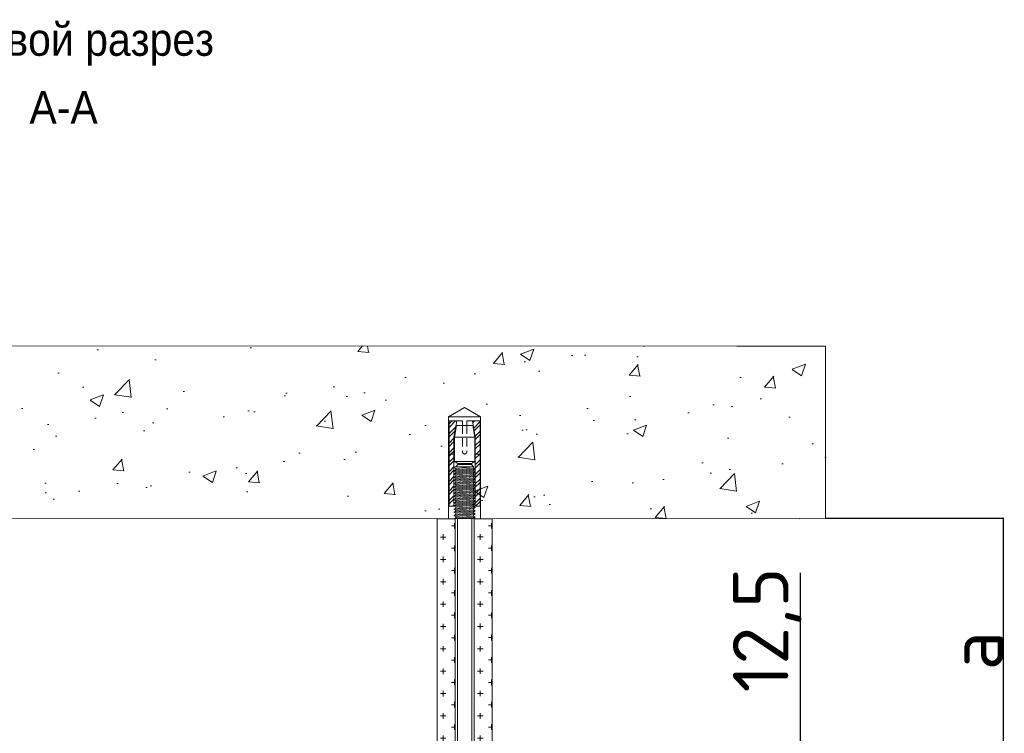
# Model space of a CAD drawing. Header units: millimetres. Extents: x 2030 to 82082, y 1212 to 75363.
# Tile 23 of 23: x 69307 to 76857, y 69891 to 75363. Entities that reach past the tile are written whole.
import ezdxf

# ---------------------------------------------------------------- set-up
doc = ezdxf.new("R2010")
doc.units = ezdxf.units.MM
doc.set_wipeout_variables(frame=1)
doc.linetypes.add('HIDDEN2', pattern=[4.7625, 3.175, -1.5875])
doc.layers.add('02_Техстронг Профиль', color=7, linetype='Continuous', lineweight=9)
for name, color, linetype, lineweight, true_color in [('Анкеры и саморезы', 7, 'Continuous', 9, 0x000000), ('Размеры и выноски', 7, 'Continuous', 9, 0x000000), ('Строительные конструкции', 7, 'Continuous', 9, 0x000000), ('Шпильки', 7, 'Continuous', 9, 0x000000)]:
    doc.layers.add(name, color=color, linetype=linetype, lineweight=lineweight, true_color=true_color)
doc.styles.add('Arial', font='arial.ttf', dxfattribs={"width": 0.9, "height": 250})
doc.styles.add('ISOCPEUR', font='isocpeur.ttf')
doc.dimstyles.new('ISO-25', dxfattribs={"dimtxt": 2.5, "dimasz": 2.5, "dimexe": 1.25, "dimexo": 0.625, "dimtad": 1, "dimtxsty": 'Standard', "dimcen": 2.5, "dimadec": 0, "dimazin": 0, "dimtfac": 1, "dimtmove": 0, "dimatfit": 3, "dimfxl": 1, "dimarcsym": 0})

# ---------------------------------------------------------------- blocks, each defined once
blk = doc.blocks.new('*U122')
at = {"layer": 'Анкеры и саморезы', "lineweight": 5, "true_color": 0x939598}
h = blk.add_hatch(dxfattribs=at)
h.set_pattern_fill('STEEL', color=252, scale=0.8)
h.set_pattern_definition([(45, (-16380.2264, 15704.676), (-1.79605122, 1.79605122), []), (45, (-16380.2264, 15705.946), (-1.79605122, 1.79605122), [])])
h.paths.add_polyline_path([(-4, 30.57), (-2.91, 36.7), (-5.84, 36.7), (-5.84, 4.7), (-4, 4.7)])
h.paths.add_polyline_path([(5.84, 36.7), (2.91, 36.7), (4, 30.57), (4, 4.7), (5.84, 4.7)])
at = {"layer": 'Анкеры и саморезы', "color": 252, "lineweight": 5, "true_color": 0x939598}
for p, q in [((6, 38.3), (-6, 38.3)), ((-5.84, 36.7), (-5.84, 4.7)), ((-0.8, 36.7), (-5.84, 36.7)), ((-3.08, 35.02), (3.08, 35.02)), ((-0.8, 36.7), (-0.8, 35.02)), ((5.84, 36.7), (0.8, 36.7)), ((0.8, 36.7), (0.8, 35.02)), ((5.84, 36.7), (5.84, 4.7)), ((-4, 30.57), (-4, 4.7)), ((-3.86, 30.57), (3.86, 30.57)), ((4, 30.57), (4, 4.7)), ((-4, 24.3), (-5.84, 24.3)), ((4, 24.3), (5.84, 24.3)), ((-4, 19.24), (-3.61, 19.47)), ((-4, 19.24), (-3.35, 18.87)), ((3.86, 21.54), (-3.86, 21.54)), ((-3.35, 18.42), (-3.35, 18.87)), ((3.35, 19.02), (3.35, 19.47)), ((4, 18.64), (3.35, 19.02)), ((4, 18.64), (3.35, 18.27)), ((-4, 18.04), (-3.35, 18.42)), ((-4, 18.04), (-3.35, 17.67)), ((-4, 16.84), (-3.35, 17.22)), ((-4, 16.84), (-3.35, 16.47)), ((-4, 15.64), (-3.35, 16.02)), ((-4, 15.64), (-3.35, 15.27)), ((-4, 14.44), (-3.35, 14.82)), ((-3.35, 17.22), (-3.35, 17.67)), ((-3.35, 16.02), (-3.35, 16.47)), ((-3.35, 14.82), (-3.35, 15.27)), ((3.35, 17.82), (3.35, 18.27)), ((4, 17.44), (3.35, 17.82)), ((4, 17.44), (3.35, 17.07)), ((3.35, 16.62), (3.35, 17.07)), ((4, 16.24), (3.35, 16.62)), ((4, 16.24), (3.35, 15.87)), ((3.35, 15.42), (3.35, 15.87)), ((4, 15.04), (3.35, 15.42)), ((4, 15.04), (3.35, 14.67)), ((-4, 14.44), (-3.35, 14.07)), ((-4, 13.24), (-3.35, 13.62)), ((-4, 13.24), (-3.35, 12.87)), ((-4, 12.04), (-3.35, 12.42)), ((-4, 12.04), (-3.35, 11.67)), ((-4, 10.84), (-3.35, 11.22)), ((-3.35, 13.62), (-3.35, 14.07)), ((-3.35, 12.42), (-3.35, 12.87)), ((-3.35, 11.22), (-3.35, 11.67)), ((3.35, 14.22), (3.35, 14.67)), ((4, 13.84), (3.35, 14.22)), ((4, 13.84), (3.35, 13.47)), ((3.35, 13.02), (3.35, 13.47)), ((4, 12.64), (3.35, 13.02)), ((4, 12.64), (3.35, 12.27)), ((3.35, 11.82), (3.35, 12.27)), ((4, 11.44), (3.35, 11.82)), ((4, 11.44), (3.35, 11.07)), ((-4, 10.84), (-3.35, 10.47)), ((-4, 9.64), (-3.35, 10.02)), ((-4, 9.64), (-3.35, 9.27)), ((-4, 8.44), (-3.35, 8.82)), ((-4, 8.44), (-3.35, 8.07)), ((-4, 7.24), (-3.35, 7.62)), ((-3.35, 10.02), (-3.35, 10.47)), ((-3.35, 8.82), (-3.35, 9.27)), ((-3.35, 7.62), (-3.35, 8.07)), ((3.35, 10.62), (3.35, 11.07)), ((4, 10.24), (3.35, 10.62)), ((4, 10.24), (3.35, 9.87)), ((3.35, 9.42), (3.35, 9.87)), ((4, 9.04), (3.35, 9.42)), ((4, 9.04), (3.35, 8.67)), ((3.35, 8.22), (3.35, 8.67)), ((4, 7.84), (3.35, 8.22)), ((4, 7.84), (3.35, 7.47)), ((3.35, 7.02), (3.35, 7.47)), ((-3.76, 4.7), (-6, 4.7)), ((-4, 7.24), (-3.35, 6.87)), ((-4, 6.04), (-3.35, 6.42)), ((-4, 6.04), (-3.35, 5.67)), ((-4, 4.84), (-3.35, 5.22)), ((-4, 4.84), (-3.35, 4.47)), ((-4, 3.64), (-3.35, 4.02)), ((-3.35, 6.42), (-3.35, 6.87)), ((-3.35, 5.22), (-3.35, 5.67)), ((-3.35, 4.02), (-3.35, 4.47)), ((4, 6.64), (3.35, 7.02)), ((4, 6.64), (3.35, 6.27)), ((3.35, 5.82), (3.35, 6.27)), ((4, 5.44), (3.35, 5.82)), ((4, 5.44), (3.35, 5.07)), ((3.35, 4.62), (3.35, 5.07)), ((6, 4.7), (3.35, 4.7)), ((4, 4.24), (3.35, 4.62)), ((4, 4.24), (3.35, 3.87)), ((3.35, 3.42), (3.35, 3.87)), ((-4, 3.64), (-3.35, 3.27)), ((-4, 2.44), (-3.35, 2.82)), ((-4, 2.44), (-3.35, 2.07)), ((-4, 1.24), (-3.35, 1.62)), ((-4, 1.24), (-3.35, 0.87)), ((-4, 0.04), (-3.35, 0.42)), ((-4, 0.04), (-3.93, 0)), ((-3.35, 2.82), (-3.35, 3.27)), ((-3.35, 1.62), (-3.35, 2.07)), ((-3.35, 0.42), (-3.35, 0.87)), ((4, 3.04), (3.35, 3.42)), ((4, 3.04), (3.35, 2.67)), ((3.35, 2.22), (3.35, 2.67)), ((4, 1.84), (3.35, 2.22)), ((4, 1.84), (3.35, 1.47)), ((3.35, 1.02), (3.35, 1.47)), ((4, 0.64), (3.35, 1.02)), ((4, 0.64), (3.35, 0.27)), ((3.35, 0), (3.35, 0.27))]:
    blk.add_line(p, q, dxfattribs=at)
at = {"layer": 'Анкеры и саморезы', "color": 252, "lineweight": 5, "true_color": 0x939598, "extrusion": (1.22461e-16, 5.99869e-32, -1)}
for p, q in [((-4, 30.57), (-2.91, 36.7)), ((-3.86, 30.57), (-3.08, 35.02)), ((2.91, 36.7), (4, 30.57)), ((3.08, 35.02), (3.86, 30.57)), ((-3.86, 21.54), (-3.86, 30.57)), ((3.86, 30.57), (3.86, 21.54)), ((-2.61, 20.7), (-3.86, 21.54)), ((2.61, 20.31), (-2.61, 20.31)), ((3.86, 21.54), (2.61, 20.7))]:
    blk.add_line(p, q, dxfattribs=at)
at = {"layer": 'Анкеры и саморезы', "color": 252, "linetype": 'HIDDEN2', "lineweight": 5, "true_color": 0x939598}
for p, q in [((-0.8, 35.02), (-0.8, 25.1)), ((0.8, 35.02), (0.8, 25.1))]:
    blk.add_line(p, q, dxfattribs=at)
at = {"layer": 'Анкеры и саморезы', "color": 252, "lineweight": 5, "true_color": 0x939598, "extrusion": (-1.22461e-16, 4.49903e-32, -1)}
for p, q in [((4, 18.64), (-4, 18.04)), ((3.35, 19.47), (-3.35, 18.87)), ((3.35, 19.47), (-3.35, 18.87)), ((3.35, 19.02), (-3.35, 18.42)), ((4, 17.44), (-4, 16.84)), ((4, 16.24), (-4, 15.64)), ((4, 15.04), (-4, 14.44)), ((3.35, 18.27), (-3.35, 17.67)), ((3.35, 17.82), (-3.35, 17.22)), ((3.35, 17.07), (-3.35, 16.47)), ((3.35, 16.62), (-3.35, 16.02)), ((3.35, 15.87), (-3.35, 15.27)), ((3.35, 15.42), (-3.35, 14.82)), ((4, 13.84), (-4, 13.24)), ((4, 12.64), (-4, 12.04)), ((4, 11.44), (-4, 10.84)), ((3.35, 14.67), (-3.35, 14.07)), ((3.35, 14.22), (-3.35, 13.62)), ((3.35, 13.47), (-3.35, 12.87)), ((3.35, 13.02), (-3.35, 12.42)), ((3.35, 12.27), (-3.35, 11.67)), ((3.35, 11.82), (-3.35, 11.22)), ((4, 10.24), (-4, 9.64)), ((4, 9.04), (-4, 8.44)), ((4, 7.84), (-4, 7.24)), ((3.35, 11.07), (-3.35, 10.47)), ((3.35, 11.07), (-3.35, 10.47)), ((3.35, 10.62), (-3.35, 10.02)), ((3.35, 9.87), (-3.35, 9.27)), ((3.35, 9.87), (-3.35, 9.27)), ((3.35, 9.42), (-3.35, 8.82)), ((3.35, 8.67), (-3.35, 8.07)), ((3.35, 8.22), (-3.35, 7.62)), ((3.35, 7.47), (-3.35, 6.87)), ((4, 6.64), (-4, 6.04)), ((4, 5.44), (-4, 4.84)), ((4, 4.24), (-4, 3.64)), ((3.35, 7.02), (-3.35, 6.42)), ((3.35, 6.27), (-3.35, 5.67)), ((3.35, 5.82), (-3.35, 5.22)), ((3.35, 5.07), (-3.35, 4.47)), ((3.35, 4.62), (-3.35, 4.02)), ((3.35, 3.87), (-3.35, 3.27)), ((4, 3.04), (-4, 2.44)), ((4, 1.84), (-4, 1.24)), ((4, 0.64), (-4, 0.04)), ((3.35, 3.42), (-3.35, 2.82)), ((3.35, 2.67), (-3.35, 2.07)), ((3.35, 2.22), (-3.35, 1.62)), ((3.35, 1.47), (-3.35, 0.87)), ((3.35, 1.47), (-3.35, 0.87)), ((3.35, 1.02), (-3.35, 0.42)), ((3.35, 0.27), (0.36, 0)), ((3.35, 0.27), (0.36, 0))]:
    blk.add_line(p, q, dxfattribs=at)
at = {"layer": 'Анкеры и саморезы', "color": 252, "lineweight": 5, "true_color": 0x939598, "extrusion": (1.22461e-16, -5.99869e-32, -1)}
for p, q in [((3.35, 19.47), (-3.61, 19.47)), ((-2.61, 20.31), (-3.35, 19.47)), ((2.61, 20.7), (-2.61, 20.7)), ((3.35, 19.47), (2.61, 20.31))]:
    blk.add_line(p, q, dxfattribs=at)
at = {"layer": 'Анкеры и саморезы', "color": 252, "lineweight": 5, "ltscale": 5, "true_color": 0x939598}
blk.add_line((6, 0), (-6, 0), dxfattribs=at)
at = {"layer": 'Анкеры и саморезы', "color": 252, "lineweight": 5, "true_color": 0x939598}
blk.add_lwpolyline([(-6, 0), (-6, 38.3), (0, 41.77), (6, 38.3), (6, 0)], dxfattribs=at)
at = {"layer": 'Анкеры и саморезы', "color": 252, "linetype": 'HIDDEN2', "lineweight": 5, "true_color": 0x939598}
blk.add_arc((0, 25.1), 0.8, 180, 0, dxfattribs=at)
blk = doc.blocks.new('*U124')
blk.add_wipeout([(-340.43, 4), (-340.43, -4), (0, -4), (0, 4)])
at = {"linetype": 'HIDDEN2', "ltscale": 100}
for p, q in [((-335.1, 5.03), (-334.25, 3.85)), ((-328.3, 5.03), (-329.15, 3.85)), ((-335.1, 2.66), (-334.25, 3.85)), ((-334.25, 3.85), (-329.15, 3.85)), ((-328.3, 2.66), (-329.15, 3.85)), ((-335.1, -2.66), (-334.25, -3.85)), ((-335.1, -5.03), (-334.25, -3.85)), ((-334.25, -3.85), (-329.15, -3.85)), ((-328.3, -2.66), (-329.15, -3.85)), ((-328.3, -5.03), (-329.15, -3.85))]:
    blk.add_line(p, q, dxfattribs=at)
at = {"linetype": 'HIDDEN2', "ltscale": 40}
for p, q in [((-339.43, 4), (-340.43, 3)), ((-340.43, -3), (-340.43, 3)), ((-335.1, 3), (-340.43, 3)), ((-335.1, 4), (-339.43, 4)), ((-339.43, -4), (-339.43, 4)), ((-340.43, -3), (-335.1, -3)), ((-339.43, -4), (-340.43, -3)), ((-339.43, -4), (-335.1, -4))]:
    blk.add_line(p, q, dxfattribs=at)
at = {"ltscale": 40}
for p, q in [((0, 4), (-325.63, 4)), ((0, 3), (-325.63, 3)), ((-325.63, -3), (0, -3)), ((0, -4), (-325.63, -4))]:
    blk.add_line(p, q, dxfattribs=at)
at = {"ltscale": 100}
blk.add_line((0, -4), (0, 4), dxfattribs=at)
at = {"linetype": 'HIDDEN2', "ltscale": 100}
for points in [[(-328.3, -11.7), (-328.3, 11.7), (-325.63, 11.7), (-325.63, -11.7)], [(-328.3, 5.91), (-329.15, 7.1), (-334.25, 7.1), (-335.1, 5.91), (-335.1, -5.91), (-334.25, -7.1), (-329.15, -7.1), (-328.3, -5.91)]]:
    blk.add_lwpolyline(points, close=True, dxfattribs=at)
blk = doc.blocks.new('_Oblique')
at = {"color": 0, "linetype": 'ByBlock', "lineweight": -2}
blk.add_line((-0.5, -0.5), (0.5, 0.5), dxfattribs=at)
blk = doc.blocks.new('*D144')
at = {"layer": 'Defpoints', "color": 0, "transparency": 16777216}
for p in [(75485, 71540.8), (76849.6, 71540.8), (76136.7, 69504.6)]:
    blk.add_point(p, dxfattribs=at)
at = {"layer": 'Размеры и выноски', "color": 0, "lineweight": -2, "transparency": 16777216}
for p, q in [((75485.7, 71540.8), (76850.8, 71540.8)), ((76849.6, 69504.6), (76849.6, 71540.8)), ((76137.3, 69504.6), (76850.8, 69504.6))]:
    blk.add_line(p, q, dxfattribs=at)
at = {"layer": 'Размеры и выноски', "color": 0, "lineweight": -2, "transparency": 16777216, "xscale": 2.5, "yscale": 2.5, "zscale": 2.5}
for p, rotation in [((76849.6, 71540.8), 90), ((76849.6, 69504.6), 270)]:
    blk.add_blockref('_Oblique', p, dxfattribs=dict(at, rotation=rotation))
at = {"layer": 'Размеры и выноски', "color": 0, "transparency": 16777216, "insert": (76636.1, 70522.7), "char_height": 250, "attachment_point": 5, "rotation": 90, "style": 'ISOCPEUR'}
blk.add_mtext('{\\H1.70293x;а}', dxfattribs=at)
blk = doc.blocks.new('*D146')
at = {"layer": 'Defpoints', "color": 0, "transparency": 16777216}
for p in [(71760.8, 69504.2), (71514.1, 69257.4), (75294.1, 69257.4)]:
    blk.add_point(p, dxfattribs=at)
at = {"layer": 'Размеры и выноски', "color": 0, "lineweight": -2, "transparency": 16777216}
for p, q in [((75294.1, 69504.2), (75294.1, 71120.2)), ((71761.5, 69504.2), (75295.4, 69504.2)), ((75294.1, 69257.4), (75294.1, 69504.2)), ((71514.7, 69257.4), (75295.4, 69257.4)), ((75294.1, 69257.4), (75294.1, 69254.9))]:
    blk.add_line(p, q, dxfattribs=at)
at = {"layer": 'Размеры и выноски', "color": 0, "lineweight": -2, "transparency": 16777216, "xscale": 2.5, "yscale": 2.5, "zscale": 2.5}
for p, rotation in [((75294.1, 69504.2), 270), ((75294.1, 69257.4), 90)]:
    blk.add_blockref('_Oblique', p, dxfattribs=dict(at, rotation=rotation))
at = {"layer": 'Размеры и выноски', "color": 0, "transparency": 16777216, "insert": (75038, 70683.2), "char_height": 250, "attachment_point": 5, "rotation": 90, "style": 'ISOCPEUR'}
blk.add_mtext('{\\H1.70293x;12,5}', dxfattribs=at)

msp = doc.modelspace()

# ---------------------------------------------------------------- hatches: boundary and pattern name
at = {"layer": 'Строительные конструкции'}
h = msp.add_hatch(dxfattribs=at)
h.set_pattern_fill('AR-CONC', color=256, scale=5.705613)
h.set_pattern_definition([(50, (-1247519, 300864.8), (1039.4753, -90.94226), [108.6919, -1195.6113]), (355, (-1247519, 300864.8), (-201.0853, 1090.0965), [86.95355, -956.49236]), (100.451445, (-1247432.4, 300857.2), (838.38994, 999.1542), [92.3739, -1016.1141]), (46.1842, (-1247519, 301154.7), (1546.6722, -239.8773), [163.0379, -1793.417]), (96.63556, (-1247390.2, 301134.7), (1354.5362, 1411.7178), [138.561, -1524.1725]), (351.18415, (-1247519, 301154.7), (1354.5362, 1411.7178), [130.4301, -1434.732]), (21, (-1247374.1, 301082.2), (865.0531, -583.4857), [108.6919, -1195.6113]), (326, (-1247374.1, 301082.2), (352.6185, 1050.9053), [86.95355, -956.489]), (71.451445, (-1247302, 301033.6), (1217.6716, 467.41964), [92.3739, -1016.1123]), (37.5, (-1247519.04, 300864.8), (17.62238, 482.43836), [0, -944.89522, 0, -970.98128, 0, -960.1121]), (7.5, (-1247519.04, 300864.8), (381.24716, 571.59163), [0, -553.60425, 0, -923.15683, 0, -365.92951]), (327.5, (-1247842.2, 300864.8), (773.62751, -32.686), [0, -362.30645, 0, -1130.39612, 0, -1499.9487]), (317.5, (-1247987.14, 300864.8), (845.16784, 145.07373), [0, -470.9984, 0, -750.69896, 0, -1065.18096])])
h.paths.add_polyline_path([(61775.513, 72865.617), (61775.513, 71539.777), (75485.033, 71534.115), (75485.033, 72859.955), (74804.911, 72859.955)])

# ---------------------------------------------------------------- linework, layer by layer
msp.add_lwpolyline([(74804.911, 72859.955), (61775.513, 72865.617), (61775.513, 71539.777), (75485.033, 71534.115), (75485.033, 72859.955)], close=True, dxfattribs=at)

# ---------------------------------------------------------------- block references
at = {"layer": 'Анкеры и саморезы', "xscale": 20.4496330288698, "yscale": 20.4496330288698, "zscale": 20.4496330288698}
msp.add_blockref('*U122', (72718.661, 71535.426), dxfattribs=at)

# ---------------------------------------------------------------- texts
at = {"layer": '02_Техстронг Профиль', "char_height": 250, "attachment_point": 1, "style": 'Arial'}
for s, width, heights, insert in [('\\pxi-1.87817,l1.87817,t1.87817;Типовой разрез', 9083.54584, [1124.757], (68492.033, 75336.197)), ('А-А', 5466.26019, [300.556], (69381.76, 74815.035))]:
    msp.add_mtext_dynamic_manual_height_columns(s, width=width, gutter_width=23.773, heights=heights, dxfattribs=dict(at, insert=insert))

# ---------------------------------------------------------------- dimensions: what is measured, and where the dimension line sits
at = {"layer": 'Размеры и выноски'}
dim = msp.add_linear_dim(base=(76849.594, 71540.785), p1=(76136.696, 69504.579), p2=(75485.033, 71540.785), angle=90, text='{\\H1.70293x;а}', dimstyle='ISO-25', override={"dimscale": 1, "dimtxt": 250, "dimtxsty": 'ISOCPEUR', "dimblk1": 'Oblique', "dimblk2": 'Oblique', "dimsah": 1, "dimatfit": 0}, dxfattribs=at)
dim.commit()
dim.dimension.update_dxf_attribs({"geometry": '*D144', "text_midpoint": (76849.594, 70522.682), "dimtype": 160})

# ---------------------------------------------------------------- next in the draw order: block references
at = {"layer": 'Шпильки', "xscale": 18.04388351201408, "yscale": 18.04388351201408, "zscale": 18.04388351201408, "rotation": 90}
msp.add_blockref('*U124', (72718.879, 71539.108), dxfattribs=at)

# ---------------------------------------------------------------- next in the draw order: hatches: boundary and pattern name
at = {"layer": 'Шпильки'}
h = msp.add_hatch(dxfattribs=at)
h.set_pattern_fill('CROSS', color=102, scale=13.503285)
h.set_pattern_definition([(0, (-592769.34, -261555.64), (85.745859, 85.745859), [42.87293, -128.61879]), (90, (-592747.905, -261577.076), (-85.745859, 85.745859), [42.87293, -128.61879])])
h.paths.add_polyline_path([(72507.168, 65663.441), (72646.069, 65663.441), (72646.069, 71535.041), (72507.167, 71535.041)])
h = msp.add_hatch(dxfattribs=at)
h.set_pattern_fill('CROSS', color=102, scale=13.503285)
h.set_pattern_definition([(0, (-592485.54, -261555.14), (85.745859, 85.745859), [42.87293, -128.61879]), (90, (-592464.105, -261576.575), (-85.745859, 85.745859), [42.87293, -128.61879])])
h.paths.add_polyline_path([(72790.968, 65663.441), (72929.87, 65663.441), (72929.956, 71534.923), (72791.054, 71534.923)])

# ---------------------------------------------------------------- next in the draw order: linework, layer by layer
at = {"layer": 'Шпильки', "color": 102, "ltscale": 4}
for points in [[(72507.167, 71535.041), (72646.069, 71535.041), (72646.069, 65663.441), (72507.168, 65663.441)], [(72791.054, 71534.923), (72929.956, 71534.923), (72929.87, 65663.441), (72790.968, 65663.441)]]:
    msp.add_lwpolyline(points, close=True, dxfattribs=at)

# ---------------------------------------------------------------- next in the draw order: dimensions: what is measured, and where the dimension line sits
at = {"layer": 'Размеры и выноски'}
dim = msp.add_linear_dim(base=(75294.106, 69257.396), p1=(71760.84, 69504.179), p2=(71514.057, 69257.396), angle=90, text='{\\H1.70293x;12,5}', dimstyle='ISO-25', override={"dimtxt": 250, "dimtxsty": 'ISOCPEUR', "dimblk1": 'Oblique', "dimblk2": 'Oblique', "dimsah": 1, "dimatfit": 0}, dxfattribs=at)
dim.commit()
dim.dimension.update_dxf_attribs({"geometry": '*D146', "text_midpoint": (75294.106, 70683.243), "dimtype": 160})

doc.saveas('drawing.dxf')
